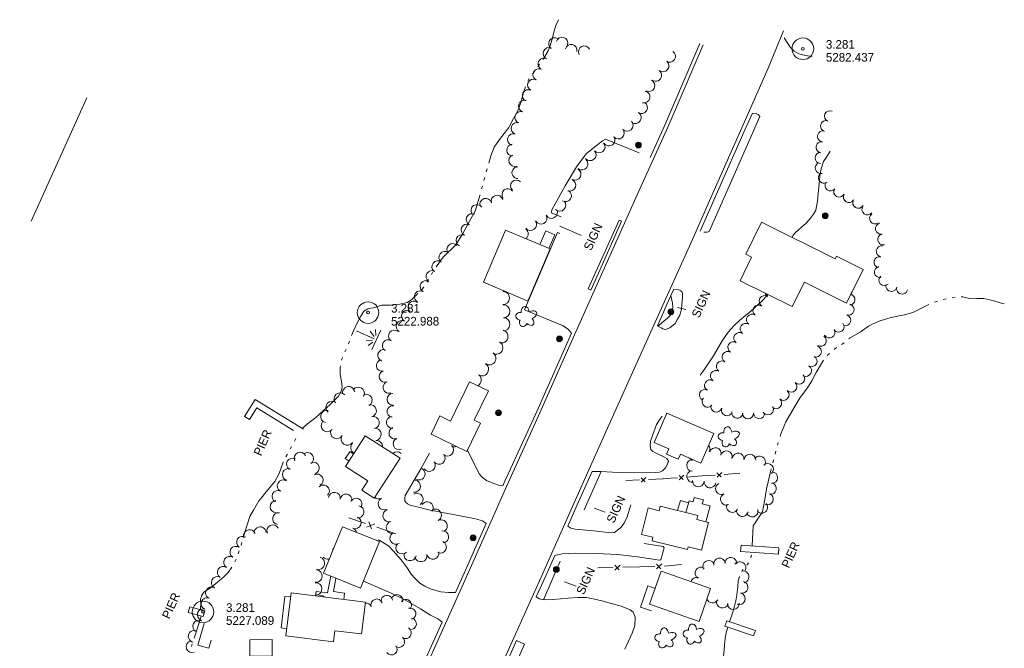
# Model space of a CAD drawing. Header units: feet. Extents: x 189933 to 191892, y 261782 to 262933.
# Tile 7 of 7: x 191139 to 191824, y 262496 to 262933. Entities that reach past the tile are written whole.
import ezdxf
from ezdxf.enums import TextEntityAlignment as Align

# ---------------------------------------------------------------- set-up
doc = ezdxf.new("R2010")
doc.units = ezdxf.units.FT
doc.header["$MEASUREMENT"] = 0
for name, pattern in [('DGN Style 3', [136.13208, 97.2372, -38.89488]), ('DGN Style 5', [68.06604, 29.17116, -38.89488]), ('DGN Style 6', [184.945154, 0.097237, -38.89488, 68.06604, -38.89488, 0.097237, -38.89488])]:
    doc.linetypes.add(name, pattern=pattern)
for name, color, linetype, lineweight in [('E_DWY', 3, 'DGN Style 3', 0), ('E_LAND_Vegetation', 20, 'Continuous', 0), ('E_MAP_Limits', 20, 'DGN Style 3', 0), ('E_MAP_PassPoints', 43, 'Continuous', 0), ('E_MISCPROP', 43, 'Continuous', 0), ('E_MISCPROP_HvyDash', 251, 'DGN Style 3', 13), ('E_MISCPROP_HvyLine', 251, 'Continuous', 13), ('E_MISCPROP_Railing', 43, 'Continuous', 0), ('E_PATH_Sidewalk', 3, 'DGN Style 5', 0), ('E_RDWY', 43, 'Continuous', 13), ('E_WTR', 251, 'DGN Style 6', 0), ('E_WTR_Dock_Pier', 251, 'DGN Style 3', 0), ('E_WTR_Text', 251, 'Continuous', 0)]:
    doc.layers.add(name, color=color, linetype=linetype, lineweight=lineweight)
doc.styles.add('Style-IGR_FONT_0', font='IGR_FONT_0.shx')

# ---------------------------------------------------------------- blocks, each defined once
blk = doc.blocks.new('PP')
at = {"layer": 'E_MAP_PassPoints', "color": 43, "linetype": 'Continuous', "lineweight": 0}
for radius in [7.5, 0.96]:
    blk.add_circle((0, 0), radius, dxfattribs=at)
blk = doc.blocks.new('PP_4')
at = {"layer": 'E_MAP_PassPoints', "color": 43, "linetype": 'Continuous', "lineweight": 0}
for radius in [7.5, 0.96]:
    blk.add_circle((0, 0), radius, dxfattribs=at)
blk = doc.blocks.new('PP_10')
at = {"layer": 'E_MAP_PassPoints', "color": 43, "linetype": 'Continuous', "lineweight": 0}
for radius in [7.5, 0.96]:
    blk.add_circle((0, 0), radius, dxfattribs=at)
blk = doc.blocks.new('MARSH')
at = {"layer": 'E_WTR', "color": 150, "linetype": 'Continuous', "lineweight": 0}
for p, q in [((-0.02, 15.07), (-0.02, 1.65)), ((-7.45, 0), (7.35, 0)), ((-6.18, 3.58), (-2.49, 1.49)), ((-1.4, 2.42), (-3.6, 6.27)), ((1.41, 2.42), (3.61, 6.27)), ((6.2, 3.58), (2.51, 1.49))]:
    blk.add_line(p, q, dxfattribs=at)
blk = doc.blocks.new('POLE')
at = {"layer": 'E_MISCPROP', "color": 1, "linetype": 'Continuous', "lineweight": 0}
for radius in [2.02, 1.51, 1.01, 0.504]:
    blk.add_circle((0.03, -0.09), radius, dxfattribs=at)
blk = doc.blocks.new('POLE_1')
at = {"layer": 'E_MISCPROP', "color": 1, "linetype": 'Continuous', "lineweight": 0}
for radius in [2.02, 1.51, 1.01, 0.504]:
    blk.add_circle((0.03, -0.08), radius, dxfattribs=at)
blk = doc.blocks.new('SIGN')
at = {"layer": 'E_MISCPROP', "color": 1, "linetype": 'Continuous', "lineweight": 0, "style": 'Style-IGR_FONT_0'}
blk.add_text('SIGN', height=6, rotation=359.99993, dxfattribs=at).set_placement((0, 0), align=Align.MIDDLE_LEFT)
blk = doc.blocks.new('SIGN_1')
at = {"layer": 'E_MISCPROP', "color": 1, "linetype": 'Continuous', "lineweight": 0, "style": 'Style-IGR_FONT_0'}
blk.add_text('SIGN', height=6, rotation=359.99993, dxfattribs=at).set_placement((0, 0), align=Align.MIDDLE_LEFT)
blk = doc.blocks.new('TREE_2')
at = {"layer": 'E_LAND_Vegetation', "color": 94, "linetype": 'Continuous', "lineweight": 0}
for centre, major_axis, ratio in [((-1.07, 3.38), (0.91, -3.32), 0.782863), ((-3.74, -0.07), (3.29, -0.08), 0.832022), ((2.88, 1.66), (-3.52, -1.95), 0.691916), ((-1.48, -3.66), (1.2, 3.24), 0.716896), ((2.54, -2.64), (-3.34, 3.06), 0.560249)]:
    blk.add_ellipse(centre, major_axis=major_axis, ratio=ratio, start_param=1.570796, end_param=4.712389, dxfattribs=at)
blk = doc.blocks.new('TREE_1')
at = {"layer": 'E_LAND_Vegetation', "color": 94, "linetype": 'Continuous', "lineweight": 0}
for centre, major_axis, ratio in [((-1.07, 3.38), (0.91, -3.32), 0.782863), ((-3.74, -0.07), (3.29, -0.08), 0.832022), ((2.88, 1.66), (-3.52, -1.95), 0.691916), ((-1.48, -3.67), (1.2, 3.24), 0.716896), ((2.54, -2.64), (-3.34, 3.06), 0.560249)]:
    blk.add_ellipse(centre, major_axis=major_axis, ratio=ratio, start_param=1.570796, end_param=4.712389, dxfattribs=at)
blk = doc.blocks.new('PIER_4')
at = {"layer": 'E_WTR_Text', "color": 150, "linetype": 'Continuous', "lineweight": 0, "style": 'Style-IGR_FONT_0'}
blk.add_text('PIER', height=6, rotation=0.00009, dxfattribs=at).set_placement((-9.18, 0.25), align=Align.MIDDLE_LEFT)
blk = doc.blocks.new('PIER_5')
at = {"layer": 'E_WTR_Text', "color": 150, "linetype": 'Continuous', "lineweight": 0, "style": 'Style-IGR_FONT_0'}
blk.add_text('PIER', height=6, rotation=0.00009, dxfattribs=at).set_placement((-9.18, 0.25), align=Align.MIDDLE_LEFT)
blk = doc.blocks.new('PIER_6')
at = {"layer": 'E_WTR_Text', "color": 150, "linetype": 'Continuous', "lineweight": 0, "style": 'Style-IGR_FONT_0'}
blk.add_text('PIER', height=6, rotation=0.00009, dxfattribs=at).set_placement((-9.18, 0.25), align=Align.MIDDLE_LEFT)

msp = doc.modelspace()

# ---------------------------------------------------------------- linework, layer by layer
at = {"layer": 'E_DWY', "color": 2, "linetype": 'DGN Style 3', "lineweight": 0, "flags": 128}
for points in [[(191670.74, 262919.86), (191673.23, 262915.94), (191675.11, 262913.13), (191677.62, 262910.58), (191680.78, 262908.88), (191683.37, 262908.07), (191686.89, 262907.34), (191690.1, 262906.87)], [(191648.55, 262867.64), (191651.27, 262867.38), (191652.55, 262866.61), (191653.82, 262865.2), (191633.33, 262818.99), (191618.51, 262785.28), (191617.11, 262784.74), (191614.5, 262784.89), (191612.22, 262785.56)], [(191522.79, 262714.57), (191520.4, 262717.47), (191516.6, 262719.99), (191490.12, 262730.91), (191513.05, 262784.59), (191524.75, 262779.88), (191526.06, 262779.7), (191526.98, 262779.99), (191530.56, 262788.56), (191530.06, 262789.54), (191509.17, 262798.15), (191508.89, 262799.06), (191509.14, 262800.38), (191518.31, 262816.98), (191526.22, 262830.16), (191533.09, 262839.21), (191537.9, 262843.2), (191544.42, 262848.4), (191546.37, 262849.42), (191577.52, 262836.8)], [(191676.06, 262781.23), (191676.95, 262782.71), (191678.33, 262784.48), (191680.56, 262786.46), (191682.72, 262788.29), (191685.96, 262791.14), (191688.88, 262794.47), (191691.1, 262797.46), (191692.62, 262800.18), (191693.93, 262806.42), (191694.38, 262811.72), (191694.76, 262816.15), (191695.13, 262820.58), (191695.42, 262824.22), (191696.36, 262828.91), (191697.99, 262833.87), (191699.98, 262837.06), (191702.61, 262841.23)], [(191536.17, 262744.49), (191534.52, 262745.43), (191555.97, 262793.23), (191557.62, 262792.46)], [(191593.92, 262745.17), (191597.51, 262744.66), (191598.93, 262744.12), (191599.8, 262743.11), (191600.03, 262742.04), (191599.87, 262739.51), (191599.6, 262734.65), (191599.29, 262731.23), (191598.01, 262727.24), (191596.58, 262724.31), (191594.93, 262721.44), (191591.06, 262718.32), (191588.19, 262717.23), (191586.36, 262717.59), (191585.22, 262718.29), (191582.57, 262719.81)], [(191537.17, 262618.34), (191543.1, 262618.43), (191551.3, 262617.92), (191565.62, 262617.52), (191580.9, 262617.71), (191583.9, 262618.09), (191586.15, 262618.84), (191588.22, 262621.1), (191589.46, 262623.58), (191590.16, 262625.73), (191589.09, 262627.45), (191587.35, 262628.46), (191582.17, 262630.95), (191579.24, 262632.45), (191578.06, 262633.73), (191577.57, 262636.29), (191577.82, 262639.55), (191579.09, 262643.55), (191581.82, 262651.13), (191584.54, 262655.16), (191590.63, 262663.07), (191595.99, 262668.4), (191603.28, 262674.82), (191609, 262681.04), (191614.41, 262688.32), (191621.45, 262698.91), (191627.65, 262709.21), (191631.71, 262715.37), (191635.96, 262720.03), (191639.52, 262723.42), (191643.99, 262727.16), (191647.18, 262729.79), (191649.95, 262732.17), (191650.41, 262732.78), (191654.8, 262736.59), (191658.8, 262740.8), (191659.29, 262741.52)], [(191463.49, 262582.19), (191460.92, 262584.06), (191456.18, 262585.64), (191440.58, 262588.53), (191424.54, 262591.46), (191416.51, 262593.57), (191410.62, 262595.13), (191408.9, 262595.86), (191407.59, 262596.91), (191407, 262598.02), (191406.86, 262599.82), (191407.29, 262601.66), (191418.03, 262620.25), (191429.98, 262642.07)], [(191475.14, 262608.56), (191472.1, 262608.97), (191467.58, 262610.56), (191463.7, 262612.21), (191460.71, 262614.43), (191458.63, 262616.94), (191450.62, 262633.3)], [(191511.26, 262560.12), (191516.27, 262561.12), (191525.69, 262561.57), (191540.06, 262561.39), (191555.12, 262560.77), (191568.76, 262559.02), (191583.94, 262556.89), (191585, 262557.12), (191587.16, 262565.44), (191586.65, 262566.41), (191572.92, 262568.51), (191571.22, 262569.1), (191570.06, 262570.89), (191570.37, 262573.44), (191575.72, 262592.62), (191564.17, 262595.4), (191561.52, 262586.96), (191559.34, 262582.53), (191557.04, 262579.61), (191554.54, 262577.47), (191552.62, 262576.09), (191550.33, 262575.91), (191538.11, 262577.19), (191525.46, 262578.29), (191522.3, 262578.98), (191520.24, 262580.33)], [(191442.28, 262534.43), (191437.31, 262534.43), (191432.01, 262534.89), (191425.22, 262536.74), (191420.89, 262538.63), (191417.39, 262540.88), (191414.04, 262544.01), (191411.42, 262547.13), (191408.55, 262551.52), (191404.44, 262556.97), (191398.82, 262563.25), (191395.75, 262566.54), (191393.31, 262568.23), (191389.6, 262570.39), (191388.7, 262570.83), (191388.29, 262570.09)], [(191432.99, 262513.79), (191430.41, 262515.71), (191424.91, 262518.67), (191417.86, 262522.88), (191406.9, 262529.31), (191397.07, 262534.1), (191378.18, 262542.2)], [(191498.36, 262531.33), (191500.67, 262529.87), (191502.3, 262529.35), (191504.98, 262529.27), (191509.73, 262529.43), (191515.1, 262529.99), (191520.55, 262530.42), (191527.23, 262530.8), (191533.36, 262530.92), (191537.98, 262529.98), (191544.01, 262528.5), (191557.36, 262524.86), (191563.69, 262522.32), (191565.78, 262520.61), (191567.06, 262517.17), (191566.88, 262511.17), (191565.03, 262506.12), (191555.58, 262485.89), (191552.84, 262481.2), (191548.55, 262473.79)], [(191456.86, 262438.8), (191462.75, 262436.33), (191490.08, 262498.3), (191484.59, 262500.87)]]:
    msp.add_lwpolyline(points, dxfattribs=at)
at = {"layer": 'E_LAND_Vegetation', "color": 94, "linetype": 'Continuous', "lineweight": 0}
for centre, radius, start, end in [((191510.99, 262915.99), 4.07, 57.3002, 237.3002), ((191516.2, 262916.29), 4.07, 343.31391, 163.31391), ((191507.15, 262909.1), 4.07, 64.63284, 244.63284), ((191522.58, 262911.35), 4.07, 346.39413, 166.39413), ((191531.7, 262910.26), 4.07, 25.98326, 205.98326), ((191591.07, 262907.1), 4.12, 236.32426, 56.32426), ((191503.63, 262901.73), 4.07, 64.05323, 244.05323), ((191586.45, 262900.5), 4.12, 231.02689, 51.02689), ((191500.07, 262894.41), 4.07, 64.05323, 244.05323), ((191581.32, 262893.9), 4.12, 234.34202, 54.34202), ((191496.4, 262887.1), 4.07, 63.27354, 243.27354), ((191576.56, 262886.81), 4.12, 243.51974, 63.51974), ((191492.73, 262879.83), 4.07, 63.27354, 243.27354), ((191573.21, 262878.84), 4.12, 257.07582, 77.07582), ((191490.06, 262872.45), 4.07, 71.64696, 251.64696), ((191571.51, 262871.43), 4.12, 237.78844, 57.78844), ((191487.5, 262864.71), 4.07, 71.64696, 251.64696), ((191567.12, 262864.45), 4.12, 237.78844, 57.78844), ((191702.49, 262865.45), 3.83, 65.7898, 245.7898), ((191484.93, 262856.98), 4.07, 71.64696, 251.64696), ((191561.51, 262859.13), 4.12, 222.84639, 42.84639), ((191699.78, 262858.55), 3.83, 73.44658, 253.44658), ((191555.35, 262853.76), 4.12, 220.831, 40.831), ((191697.72, 262851.45), 3.83, 81.87632, 261.87632), ((191482.36, 262849.25), 4.07, 71.60393, 251.60393), ((191548.88, 262849), 4.12, 214.54688, 34.54688), ((191696.64, 262843.86), 3.83, 81.87632, 261.87632), ((191481.85, 262841.94), 4.07, 92.79233, 272.79233), ((191535.76, 262838.71), 4.12, 220.61873, 40.61873), ((191542.03, 262844.08), 4.12, 220.61873, 40.61873), ((191483.29, 262834.64), 4.07, 111.01696, 291.01696), ((191530.14, 262832.24), 4.12, 230.96962, 50.96962), ((191695.94, 262836.44), 3.83, 88.42672, 268.42672), ((191485.52, 262826.21), 4.07, 90.21255, 270.21255), ((191525.31, 262825.12), 4.12, 243.09434, 63.09434), ((191696.07, 262829.37), 3.83, 105.996, 285.996), ((191484.52, 262816.97), 4.07, 47.1283, 227.1283), ((191521.65, 262817.49), 4.12, 249.70354, 69.70354), ((191698.26, 262822.77), 3.83, 127.21202, 307.21202), ((191478.55, 262810.98), 4.07, 36.94876, 216.94876), ((191518.68, 262810.2), 4.12, 239.14073, 59.14073), ((191702.84, 262817.35), 3.83, 143.77439, 323.77439), ((191708.91, 262813.05), 3.83, 150.788, 330.788), ((191463.23, 262804.25), 4.07, 15.78842, 195.78842), ((191471.07, 262806.47), 4.07, 15.78842, 195.78842), ((191514.74, 262803.54), 4.12, 223.94746, 43.94746), ((191715.64, 262809.25), 3.83, 148.94085, 328.94085), ((191722.21, 262805.3), 3.83, 148.94085, 328.94085), ((191457.06, 262799.92), 4.07, 34.33909, 214.33909), ((191508.88, 262798.55), 4.12, 208.92568, 28.92568), ((191728.52, 262800.66), 3.83, 143.60506, 323.60506), ((191453.66, 262793.64), 4.07, 62.82142, 242.82142), ((191494.39, 262790.16), 4.12, 217.30989, 37.30989), ((191501.67, 262794.57), 4.12, 208.55361, 28.55361), ((191733.83, 262794.46), 3.83, 124.83889, 304.83889), ((191450.11, 262786.37), 4.07, 64.65884, 244.65884), ((191488.61, 262783.59), 4.12, 307.85125, 55.01164), ((191737.98, 262787.29), 3.83, 101.72074, 281.72074), ((191446.63, 262779.01), 4.07, 64.65884, 244.65884), ((191739.53, 262779.78), 3.83, 101.72074, 281.72074), ((191440.21, 262772.91), 4.07, 42.30352, 222.30352), ((191738.46, 262771.57), 3.83, 81.55521, 261.55521), ((191434.73, 262767.39), 4.07, 52.77728, 232.77728), ((191736.93, 262763.95), 3.83, 78.0395, 258.0395), ((191429.8, 262760.91), 4.07, 52.77728, 232.77728), ((191737.21, 262757.13), 3.83, 100.59215, 280.59215), ((191425.78, 262754.08), 4.07, 59.48841, 239.48841), ((191740.31, 262751.53), 3.83, 132.35235, 312.35235), ((191421.66, 262747.1), 4.07, 60.63504, 240.63504), ((191745.23, 262747.46), 3.83, 166.04414, 346.04414), ((191752.66, 262745.61), 3.83, 166.04414, 346.04414), ((191417.67, 262740), 4.07, 60.63504, 240.63504), ((191475.16, 262739.05), 4.56, 267.94277, 87.94277), ((191475.49, 262748.15), 4.56, 267.94277, 283.79633), ((191657.17, 262736.89), 3.88, 59.43777, 239.43777), ((191661.12, 262743.57), 3.88, 196.61121, 239.43777), ((191716, 262737.97), 3.88, 273.54089, 75.07326), ((191714.07, 262744.33), 3.88, 321.05083, 346.13169), ((191413.26, 262732.82), 4.07, 51.6033, 231.6033), ((191475.45, 262729.79), 4.56, 271.93703, 91.93703), ((191652.79, 262730.33), 3.88, 55.15819, 235.15819), ((191715.47, 262731), 3.88, 252.67839, 72.67839), ((191408.69, 262726.55), 4.07, 62.71863, 242.71863), ((191475.39, 262720.84), 4.56, 267.66801, 87.66801), ((191648.36, 262723.96), 3.88, 55.15819, 235.15819), ((191713.16, 262723.6), 3.88, 252.67839, 72.67839), ((191404.96, 262719.32), 4.07, 62.71863, 242.71863), ((191643.96, 262717.59), 3.88, 55.66781, 235.66781), ((191708.44, 262719.2), 3.88, 217.62628, 37.62628), ((191399.65, 262712.62), 4.07, 50.22856, 230.22856), ((191474.1, 262712.37), 4.56, 254.68502, 74.68503), ((191639.58, 262711.19), 3.88, 55.66781, 235.66781), ((191696.11, 262709.3), 3.88, 236.50137, 56.50137), ((191702.1, 262715.14), 3.88, 210.6442, 30.6442), ((191395.44, 262705.96), 4.07, 58.00727, 238.00727), ((191470.58, 262704.57), 4.56, 241.06507, 61.06507), ((191635.39, 262704.79), 3.88, 59.10421, 239.10421), ((191692.68, 262701.87), 3.88, 252.17619, 72.17619), ((191392.15, 262699.11), 4.07, 72.67704, 252.67704), ((191465.68, 262697.17), 4.56, 235.01164, 55.01164), ((191631.41, 262698.13), 3.88, 59.10421, 239.10421), ((191689.67, 262695.16), 3.88, 239.92704, 59.92704), ((191391.27, 262692.13), 4.07, 99.87189, 279.87189), ((191460.64, 262689.48), 4.56, 237.46857, 57.46858), ((191627.4, 262691.45), 3.88, 57.88898, 237.88897), ((191685.79, 262688.44), 3.88, 239.92704, 59.92704), ((191393.19, 262684.58), 4.07, 109.73612, 289.73612), ((191455.57, 262682.11), 4.56, 297.67344, 52.92295), ((191623.28, 262684.88), 3.88, 57.88898, 237.88897), ((191681.06, 262682.97), 3.88, 224.88102, 44.88102), ((191367.93, 262673.23), 4.26, 9.24752, 189.24753), ((191374.58, 262672.79), 4.26, 328.59551, 148.59551), ((191395.94, 262676.91), 4.07, 109.47044, 289.47044), ((191619.16, 262678.3), 3.88, 58.04743, 238.04743), ((191675.57, 262677.5), 3.88, 224.88102, 44.88102), ((191362.01, 262668.93), 4.26, 39.65705, 219.65705), ((191380.02, 262667.95), 4.26, 300.03742, 120.03742), ((191398.73, 262668.63), 4.07, 91.11632, 271.11632), ((191615.67, 262671.67), 3.88, 65.74772, 245.74772), ((191617.48, 262666.99), 3.88, 139.47807, 319.47807), ((191670.14, 262671.79), 3.88, 228.63783, 48.63783), ((191356.37, 262663.11), 4.26, 50.647, 230.647), ((191382.95, 262660.63), 4.26, 284.12004, 104.12004), ((191398.71, 262660.17), 4.07, 81.3864, 261.3864), ((191623.5, 262663.65), 3.88, 162.47255, 342.47255), ((191659.34, 262661.74), 3.88, 210.00839, 30.00839), ((191665.02, 262665.98), 3.88, 228.63783, 48.63783), ((191352.73, 262656.66), 4.26, 76.55839, 256.55839), ((191384.97, 262652.39), 4.26, 283.45269, 103.45269), ((191398.23, 262652.62), 4.07, 96.96726, 276.96726), ((191630.9, 262661.14), 3.88, 160.2976, 340.2976), ((191638.1, 262659.36), 3.88, 170.44341, 350.44341), ((191645.5, 262658.97), 3.88, 180.55474, 0.55474), ((191653.25, 262659.05), 3.88, 180.55474, 0.55474), ((191353.05, 262650.36), 4.26, 141.27101, 321.27101), ((191400.02, 262645.15), 4.07, 109.5488, 289.5488), ((191359.61, 262645.51), 4.26, 150.79122, 330.79122), ((191366.98, 262640.92), 4.26, 145.49232, 325.49232), ((191386.25, 262644.24), 4.26, 276.29717, 96.29717), ((191373.66, 262635.1), 4.26, 134.48227, 243.8164), ((191387.18, 262635.77), 4.26, 357.21631, 96.29717), ((191402.96, 262637.68), 4.07, 112.91765, 292.91765), ((191436.65, 262633.37), 4.25, 226.81673, 46.81673), ((191441.53, 262639.87), 4.25, 236.75276, 289.13475), ((191614.99, 262633.98), 4.02, 332.75537, 39.18818), ((191334.23, 262627.72), 4.15, 25.28738, 205.28737), ((191339.41, 262627.45), 4.15, 303.09186, 123.09186), ((191401.6, 262628.03), 4.07, 45.53378, 135.48397), ((191430.75, 262627.77), 4.25, 216.67596, 36.67596), ((191622.8, 262631), 4.02, 343.50769, 163.50769), ((191630.52, 262628.71), 4.02, 343.50769, 163.50769), ((191638.69, 262627.28), 4.02, 351.70686, 171.70686), ((191646.83, 262626.53), 4.02, 355.89468, 175.89468), ((191653.56, 262625.14), 4.02, 325.00689, 145.00689), ((191328.91, 262623.57), 4.15, 60.7889, 240.7889), ((191343.39, 262620.84), 4.15, 286.81678, 106.81678), ((191423.94, 262622.71), 4.25, 216.30864, 36.30864), ((191606.93, 262622.64), 4.02, 87.09589, 267.09589), ((191608.33, 262629.81), 4.02, 210.57053, 244.55486), ((191659.16, 262620), 4.02, 312.8467, 132.8467), ((191326.09, 262616.33), 4.15, 74.58993, 254.58993), ((191345.95, 262612.57), 4.15, 297.68131, 117.68131), ((191416.8, 262616.8), 4.25, 240.78319, 60.78319), ((191606.98, 262615.04), 4.02, 99.25209, 279.25209), ((191662.04, 262614.23), 4.02, 267.77352, 87.77352), ((191322.44, 262608.42), 4.15, 61.09616, 241.09616), ((191350.34, 262604.89), 4.15, 315.20662, 135.20663), ((191413.58, 262608.26), 4.25, 263.39083, 83.39083), ((191610.98, 262611.83), 4.02, 176.20829, 356.20829), ((191619.1, 262611.17), 4.02, 172.96392, 352.96393), ((191627.04, 262606.48), 4.02, 115.60872, 295.60872), ((191661.24, 262606.61), 4.02, 257.03199, 77.03199), ((191318.81, 262601.09), 4.15, 64.34, 244.34), ((191357.99, 262599.8), 4.15, 352.89211, 172.89211), ((191366.15, 262598.66), 4.15, 351.48115, 171.48115), ((191415.46, 262599.13), 4.25, 300.45039, 120.45039), ((191630.45, 262599.12), 4.02, 113.40777, 293.40777), ((191659.09, 262599.24), 4.02, 246.72034, 66.72034), ((191317.43, 262594.03), 4.15, 90.82702, 270.82702), ((191373.02, 262595.76), 4.15, 330.04561, 150.04561), ((191374.35, 262590.39), 4.15, 261.41301, 81.41301), ((191388.97, 262603.58), 4.25, 227.64992, 294.88614), ((191392.64, 262595.94), 4.25, 116.00378, 296.00378), ((191422.43, 262593.09), 4.25, 325.81599, 145.81599), ((191634.6, 262594.03), 4.02, 153.82841, 333.82841), ((191655.13, 262593.54), 4.02, 219.47279, 39.47279), ((191319.19, 262585.69), 4.15, 79.86243, 259.86243), ((191395.92, 262587.77), 4.25, 106.41041, 286.41041), ((191428.1, 262588.06), 4.25, 299.07086, 119.07086), ((191641.59, 262591.2), 4.02, 167.62748, 347.62748), ((191648.45, 262590.86), 4.02, 196.92781, 16.92781), ((191315.19, 262577.23), 4.15, 24.79941, 204.79941), ((191372.47, 262582.84), 4.15, 247.91672, 67.91672), ((191398.3, 262579.57), 4.25, 105.40107, 285.40107), ((191432.23, 262580.63), 4.25, 299.07086, 119.07086), ((191299.02, 262573.87), 4.15, 20.30528, 200.30528), ((191306.38, 262575.87), 4.15, 2.56827, 182.56827), ((191369.35, 262575.15), 4.15, 13.57234, 67.91672), ((191400.82, 262572.06), 4.25, 121.04313, 301.04313), ((191433.14, 262573.01), 4.25, 275.94526, 95.94526), ((191294.16, 262569.25), 4.15, 56.50668, 236.50668), ((191405.02, 262565.35), 4.25, 137.30755, 317.30755), ((191431.57, 262565.99), 4.25, 245.86848, 65.86848), ((191289.58, 262562.32), 4.15, 56.50668, 236.50668), ((191353.42, 262561.82), 4.37, 32.00537, 41.7463), ((191410.63, 262560.64), 4.25, 168.21848, 348.21848), ((191418.14, 262559.94), 4.25, 191.97402, 11.97402), ((191426.45, 262561.7), 4.25, 191.97402, 11.97402), ((191285.21, 262555.34), 4.15, 58.30844, 238.30844), ((191346.86, 262554.66), 4.37, 254.73416, 74.73416), ((191353.42, 262561.82), 4.37, 221.7463, 283.93052), ((191618.26, 262552.41), 4.15, 27.10188, 207.10188), ((191625.75, 262554.11), 4.15, 10.30382, 190.30382), ((191633.49, 262554.55), 4.15, 356.08895, 176.08895), ((191639.83, 262551.57), 4.15, 325.27377, 145.27377), ((191280.85, 262548.28), 4.15, 58.30844, 238.30844), ((191345.16, 262545.77), 4.37, 264.52861, 84.52861), ((191612.92, 262547.82), 4.15, 56.52921, 236.52921), ((191642.04, 262545.17), 4.15, 280.82366, 100.82366), ((191276.64, 262541.25), 4.15, 61.17262, 241.17262), ((191345.01, 262536.74), 4.37, 273.54129, 93.54129), ((191610.03, 262540.8), 4.15, 74.49323, 165.96979), ((191641.28, 262537.92), 4.15, 256.03707, 76.03707), ((191272.64, 262533.98), 4.15, 61.17262, 241.17263), ((191401.6, 262528.91), 3.97, 345.55292, 165.55292), ((191639.42, 262530.07), 4.15, 249.70021, 69.70021), ((191269.53, 262526.58), 4.15, 68.65579, 248.65579), ((191348.43, 262527.8), 4.37, 50.27578, 115.53452), ((191379.96, 262523.07), 3.97, 20.51385, 97.32105), ((191387.39, 262525.85), 3.97, 20.51385, 200.51385), ((191394.51, 262528.39), 3.97, 8.38529, 188.38529), ((191407.64, 262525.57), 3.97, 319.47672, 139.47672), ((191620.76, 262531.27), 4.15, 201.76602, 332.00907), ((191627.76, 262527.68), 4.15, 164.37953, 344.37953), ((191635.33, 262526.71), 4.15, 181.24279, 1.24279), ((191266.88, 262518.86), 4.15, 72.5211, 252.5211), ((191410.71, 262519.52), 3.97, 286.4562, 106.4562), ((191263.72, 262510.88), 4.15, 63.38367, 243.38367), ((191411.05, 262512.57), 3.97, 261.60316, 81.60316), ((191260.59, 262503.88), 4.15, 80.64877, 260.64877), ((191407.54, 262506.3), 3.97, 239.31036, 59.31036), ((191259.2, 262496.67), 4.15, 109.63796, 289.63796), ((191402.9, 262500.13), 3.97, 232.60548, 52.60548), ((191397.67, 262494.92), 3.97, 217.37989, 37.37989)]:
    msp.add_arc(centre, radius, start, end, dxfattribs=at)
at = {"layer": 'E_MAP_Limits', "color": 3, "linetype": 'DGN Style 3', "lineweight": 0, "flags": 128}
msp.add_lwpolyline([(190756.57, 261923.28), (191185.83, 262878.31)], dxfattribs=at)
at = {"layer": 'E_MISCPROP', "color": 1, "linetype": 'Continuous', "lineweight": 0}
for p, q in [((191514.72, 262788.93), (191529.8, 262782.54)), ((191596.51, 262732.41), (191602.4, 262730.99)), ((191538.51, 262593.05), (191546.17, 262590.18)), ((191517.91, 262541.85), (191526.1, 262538.67))]:
    msp.add_line(p, q, dxfattribs=at)
at = {"layer": 'E_MISCPROP_HvyDash', "color": 230, "linetype": 'DGN Style 3', "lineweight": 13, "flags": 128}
for points in [[(191500.7, 262776.29), (191504.87, 262785.76), (191511.25, 262783.03), (191507.14, 262773.56)], [(191368.21, 262625.73), (191365.55, 262627.58), (191368.91, 262632.39), (191371.35, 262630.6)], [(191602.19, 262589.95), (191604.53, 262598.15), (191607.32, 262597.38), (191608.17, 262600.39), (191614.49, 262598.76), (191613.72, 262595.93), (191619.24, 262594.5), (191616.24, 262583.51)], [(191327.59, 262531.36), (191323.62, 262531.49), (191320.94, 262509.66), (191324.82, 262509.05)]]:
    msp.add_lwpolyline(points, dxfattribs=at)
at = {"layer": 'E_MISCPROP_HvyLine', "color": 230, "linetype": 'Continuous', "lineweight": 13, "flags": 128}
for points in [[(191477.05, 262786.29), (191461.7, 262750.01), (191461.7, 262750.01), (191487.11, 262739.27), (191487.11, 262739.27), (191487.11, 262739.27), (191487.11, 262739.27), (191492.56, 262736.96), (191492.56, 262736.96), (191507.9, 262773.24), (191477.05, 262786.29)], [(191654.96, 262791.71), (191654.96, 262791.71), (191706.17, 262766.28), (191707.08, 262768.1), (191707.08, 262768.1), (191707.08, 262768.1), (191725.55, 262758.93), (191725.55, 262758.93), (191713.92, 262735.51), (191684.7, 262750.02), (191684.7, 262750.02), (191676.28, 262733.08), (191676.28, 262733.08), (191676.28, 262733.08), (191639.95, 262751.12), (191639.95, 262751.12), (191648.02, 262767.39), (191648.02, 262767.39), (191643.9, 262769.44), (191654.96, 262791.71)], [(191451.82, 262680.89), (191438.66, 262653.52), (191438.66, 262653.52), (191431.29, 262657.07), (191431.29, 262657.07), (191425.19, 262644.38), (191450.17, 262632.37), (191459.63, 262652.04), (191459.63, 262652.04), (191455.27, 262654.13), (191465.07, 262674.53), (191465.07, 262674.53), (191465.07, 262674.53)], [(191621.72, 262644.84), (191621.72, 262644.84), (191589.15, 262658.96), (191589.15, 262658.96), (191580.29, 262638.52), (191590.41, 262634.13), (191590.41, 262634.13), (191590.41, 262634.13), (191588.87, 262630.59), (191588.87, 262630.59), (191596.98, 262627.08), (191598.48, 262630.54), (191598.48, 262630.54), (191612.82, 262624.32), (191612.82, 262624.32), (191621.72, 262644.84)], [(191403.66, 262627.68), (191403.66, 262627.68), (191384.58, 262639.97), (191384.58, 262639.97), (191379.5, 262643.25), (191379.5, 262643.25), (191365.74, 262621.9), (191381.18, 262611.96), (191381.18, 262611.96), (191381.18, 262611.96), (191376.99, 262605.46), (191376.99, 262605.46), (191385.72, 262599.84), (191403.66, 262627.68)], [(191610.67, 262587.83), (191584.54, 262594.37), (191584.54, 262594.37), (191583.73, 262591.16), (191583.73, 262591.16), (191576.1, 262593.08), (191576.1, 262593.08), (191571.51, 262574.75), (191579.43, 262572.76), (191579.43, 262572.76), (191579.43, 262572.76), (191578.81, 262570.3), (191603.43, 262564.14), (191603.9, 262566.04), (191603.9, 262566.04), (191603.9, 262566.04), (191613.14, 262563.73), (191617.99, 262583.08), (191617.99, 262583.08), (191609.98, 262585.08), (191609.98, 262585.08), (191609.98, 262585.08)], [(191350.46, 262547.66), (191363.58, 262580.09), (191363.58, 262580.09), (191389.3, 262569.68), (191389.3, 262569.68), (191389.3, 262569.68), (191376.17, 262537.26), (191376.17, 262537.26)], [(191585.05, 262549.08), (191585.05, 262549.08), (191619.48, 262537.13), (191619.48, 262537.13), (191611.53, 262514.24), (191577.1, 262526.19), (191585.05, 262549.08)], [(191327.93, 262534.06), (191327.93, 262534.06), (191379.53, 262527.64), (191379.53, 262527.64), (191376.77, 262505.51), (191358.42, 262507.79), (191358.42, 262507.79), (191358.42, 262507.79), (191357.45, 262499.97), (191357.45, 262499.97), (191324.2, 262504.11), (191327.93, 262534.06)], [(191299.16, 262501.42), (191314.67, 262501.56), (191314.77, 262490.1), (191299.26, 262489.97)]]:
    msp.add_lwpolyline(points, close=True, dxfattribs=at)
at = {"layer": 'E_MISCPROP_Railing', "color": 43, "linetype": 'Continuous', "lineweight": 0}
for p, q in [((191597.58, 262615.66), (191600.44, 262612.84)), ((191597.64, 262612.58), (191600.94, 262615.89)), ((191623.95, 262617.51), (191626.81, 262614.7)), ((191624, 262614.43), (191627.31, 262617.75)), ((191571.22, 262611.03), (191574.58, 262614.28)), ((191571.22, 262614.11), (191574.02, 262611.24)), ((191380.4, 262579.77), (191386.01, 262582.09)), ((191381.88, 262583.48), (191383.89, 262578.69)), ((191552.84, 262549.89), (191556.62, 262553.38)), ((191552.92, 262553.28), (191555.94, 262550.05)), ((191581.93, 262550.72), (191585.71, 262554.22)), ((191582.01, 262554.11), (191585.02, 262550.88))]:
    msp.add_line(p, q, dxfattribs=at)
at = {"layer": 'E_MISCPROP_Railing', "color": 43, "linetype": 'Continuous', "lineweight": 0, "flags": 128}
for points in [[(191602.65, 262614.59), (191613.37, 262615.34)], [(191613.37, 262615.34), (191622.79, 262616)], [(191629.02, 262616.44), (191639.74, 262617.19)], [(191560.6, 262612.15), (191570.03, 262612.62)], [(191576.27, 262612.94), (191586.48, 262613.45), (191587, 262613.49)], [(191587, 262613.49), (191596.42, 262614.15)], [(191368.13, 262586.17), (191379.74, 262582.26)], [(191387.41, 262579.67), (191400.6, 262575.22)], [(191587.53, 262552.7), (191587.63, 262552.7), (191599.3, 262553.83)], [(191541.18, 262551.37), (191551.58, 262551.67)], [(191558.45, 262551.87), (191570.27, 262552.21)], [(191570.27, 262552.21), (191580.66, 262552.5)]]:
    msp.add_lwpolyline(points, dxfattribs=at)
at = {"layer": 'E_PATH_Sidewalk', "color": 2, "linetype": 'DGN Style 5', "lineweight": 0, "flags": 128}
for points in [[(191583.01, 262719.55), (191585.98, 262722.2), (191589.24, 262724.84), (191591.31, 262726.95), (191592.2, 262728.53), (191593, 262730.33), (191593.32, 262732.66), (191593.02, 262735.6), (191591.93, 262740.78)], [(191543.5, 262618.41), (191525.49, 262578.29)], [(191604.1, 262596.64), (191598.66, 262598.19), (191596.54, 262591.36)], [(191503.43, 262529.32), (191517.12, 262561.16)], [(191355.56, 262545.6), (191353.17, 262534.14), (191345.38, 262535.05), (191344.91, 262531.95)], [(191359.1, 262544.17), (191357.28, 262535.04), (191365.02, 262533.92), (191364.46, 262529.52)], [(191580.87, 262537.04), (191575.88, 262538.89), (191570.69, 262524.12), (191605.49, 262512.77), (191606.54, 262515.97)]]:
    msp.add_lwpolyline(points, dxfattribs=at)
msp.add_lwpolyline([(191267.52, 262512.71), (191263.13, 262497.78), (191270.67, 262495.56), (191275.07, 262510.49)], close=True, dxfattribs=at)
at = {"layer": 'E_RDWY', "color": 30, "linetype": 'Continuous', "lineweight": 13, "flags": 128}
for points in [[(191670.1, 262924.92), (191659.54, 262898.91), (191641.31, 262857.38), (191622.08, 262813.99), (191606.92, 262779.77), (191589.44, 262741.36), (191567.42, 262691.95), (191545.85, 262643.93), (191523.63, 262594.11), (191502.72, 262547.05), (191479.69, 262496.11), (191456.23, 262443.49), (191431.59, 262388.58), (191413.22, 262347.12), (191385.77, 262285.92), (191363.45, 262235.87), (191344.14, 262192.87), (191324.72, 262149.69), (191304.36, 262104.19), (191288.27, 262068.14), (191267.61, 262022.1), (191254.78, 261993.35), (191244.66, 261971.04)], [(191577.52, 262836.8), (191587.64, 262859.25), (191612.13, 262916)], [(191195.53, 261977.49), (191214.15, 262019.18), (191234.6, 262065.03), (191254.08, 262108.83), (191273.07, 262150.95), (191290.85, 262190.57), (191303.5, 262218.81), (191325.5, 262267.82), (191352.72, 262328.5), (191374.55, 262377.5), (191399.66, 262433.5), (191417.87, 262474.11), (191449.66, 262544.72), (191478.78, 262610.61), (191499.96, 262657.13), (191517.14, 262695.81), (191543.77, 262755.37), (191570.64, 262815.45), (191589.93, 262858.24), (191614.43, 262915.01)], [(191648.55, 262867.64), (191643.6, 262856.37), (191624.37, 262812.98), (191612.22, 262785.56)], [(191536.17, 262744.49), (191541.49, 262756.39), (191557.63, 262792.46)], [(191593.92, 262745.17), (191591.72, 262740.34), (191582.57, 262719.81)], [(191475.14, 262608.56), (191476.5, 262611.63), (191497.68, 262658.16), (191514.86, 262696.83), (191522.79, 262714.57)], [(191537.17, 262618.34), (191525.91, 262593.1), (191520.24, 262580.33)], [(191442.28, 262534.43), (191447.38, 262545.74), (191463.49, 262582.19)], [(191511.26, 262560.12), (191505, 262546.03), (191498.36, 262531.33)], [(191385.28, 262407.55), (191397.38, 262434.52), (191415.59, 262475.13), (191432.99, 262513.79)], [(191484.59, 262500.87), (191481.97, 262495.08), (191458.51, 262442.47), (191456.86, 262438.8)]]:
    msp.add_lwpolyline(points, dxfattribs=at)
at = {"layer": 'E_WTR', "color": 150, "linetype": 'Continuous', "lineweight": 0, "flags": 128}
for points in [[(191502.89, 262905), (191503.98, 262906.58), (191506.57, 262910.84), (191508.16, 262915.01), (191509.63, 262919.97), (191510.52, 262923.96), (191511.95, 262928.59), (191513.69, 262932.58)], [(191495.81, 262894.91), (191497.16, 262896.46)], [(191499.49, 262899.84), (191499.88, 262900.42), (191500.62, 262901.56)], [(191492.51, 262889.72), (191493.23, 262891.2), (191493.45, 262891.55)], [(191479.64, 262858.46), (191482.56, 262863.87), (191485.52, 262869.28), (191487.74, 262875.7), (191489.51, 262881.88), (191490.94, 262885.92)], [(191465.25, 262832.75), (191466.67, 262837.86), (191469.04, 262844.02), (191472.74, 262849.29), (191479.2, 262857.63), (191479.64, 262858.46)], [(191463.59, 262826.8), (191464.15, 262828.78)], [(191461.94, 262820.85), (191462.11, 262821.5), (191462.48, 262822.84)], [(191460.36, 262814.89), (191460.89, 262816.88)], [(191447.17, 262783.84), (191447.19, 262783.88), (191451.73, 262792.07), (191455.86, 262799.56), (191459.14, 262810.25), (191459.31, 262810.91)], [(191428.66, 262760.66), (191433.68, 262767.42), (191442.37, 262775.93), (191447.17, 262783.84)], [(191422.36, 262750.05), (191423.38, 262751.84)], [(191425.42, 262755.41), (191426.47, 262757.18)], [(191418.81, 262745.05), (191420.2, 262746.57)], [(191388.67, 262733.35), (191391, 262734.13), (191396.78, 262734.05), (191403.56, 262734.85), (191408.84, 262736.06), (191411.99, 262738.3), (191415, 262741.32), (191415.89, 262742.16)], [(191781.27, 262737.97), (191783.31, 262738.49)], [(191787.46, 262739.28), (191789.55, 262739.58)], [(191793.75, 262739.84), (191794.93, 262739.87), (191800.3, 262738.55), (191804.68, 262738.76), (191809.51, 262738.84), (191813.71, 262737.8), (191817.09, 262736.98), (191820.73, 262735.68), (191823.67, 262734.97)], [(191369.97, 262712.97), (191371.35, 262716.32), (191373.9, 262721.9), (191376.27, 262726.4), (191378.51, 262729.96), (191381.32, 262731.44), (191386.02, 262732.48), (191388.67, 262733.35)], [(191742.51, 262724.82), (191744.03, 262725.34), (191750.64, 262726.65), (191754.19, 262727.36), (191760.06, 262728.91), (191768.95, 262733.36), (191771.3, 262734.55)], [(191775.21, 262736.13), (191777.22, 262736.79)], [(191715.53, 262710.71), (191716.05, 262711.17), (191723.45, 262715.36), (191729.26, 262719.42), (191736.09, 262722.63), (191742.51, 262724.82)], [(191367.91, 262707.16), (191368.55, 262709.11)], [(191705.36, 262703.26), (191706.97, 262704.62)], [(191710.54, 262706.86), (191712.38, 262707.9)], [(191363.02, 262695.86), (191363.74, 262697.79)], [(191365.25, 262701.61), (191366.24, 262703.42)], [(191700.62, 262699.06), (191702.14, 262700.53)], [(191355.14, 262665.01), (191356.3, 262666.08), (191360.77, 262670.81), (191362.71, 262674.01), (191363.33, 262677.18), (191363.02, 262681.08), (191362.11, 262685.99), (191362.09, 262690.43), (191362.26, 262691.84)], [(191681.78, 262669.9), (191686.93, 262676.63), (191689.95, 262681.41), (191692.95, 262687.35), (191696.57, 262693.62), (191698.01, 262695.77)], [(191667.79, 262642.78), (191668.36, 262644.72), (191671.75, 262652.99), (191677.68, 262662.98), (191681.76, 262669.87), (191681.78, 262669.9)], [(191335.75, 262648.34), (191336.07, 262648.75), (191340.5, 262652.49), (191345.21, 262655.91), (191355.14, 262665.01)], [(191327.27, 262634.14), (191328.27, 262635.94)], [(191330.26, 262639.54), (191331.25, 262641.35)], [(191666.05, 262636.69), (191666.59, 262638.73)], [(191324.33, 262628.72), (191325.3, 262630.53)], [(191664.43, 262630.56), (191664.97, 262632.61)], [(191307, 262599.96), (191310.61, 262604.33), (191316.62, 262611.51), (191319.57, 262616.99), (191322.33, 262624.97), (191322.4, 262625.09)], [(191662.67, 262624.48), (191663.26, 262626.51)], [(191655.66, 262590.39), (191657.09, 262597.86), (191658.51, 262607.42), (191659.51, 262611.26), (191661.57, 262620.4)], [(191294.84, 262573.02), (191295.12, 262574.03), (191297.2, 262580.57), (191299.14, 262587.1), (191301.85, 262591.56), (191305.39, 262598.01), (191307, 262599.96)], [(191648.35, 262566.71), (191648.6, 262571.72), (191649.13, 262580.64), (191655.66, 262590.39)], [(191293.24, 262567.06), (191293.77, 262569.04)], [(191291.14, 262561.25), (191291.85, 262563.19)], [(191647.47, 262558.44), (191647.82, 262559.6), (191647.89, 262560.33)], [(191288.74, 262555.58), (191289.66, 262557.42)], [(191644.8, 262553.35), (191645.97, 262554.9)], [(191265.53, 262531.56), (191265.67, 262532.09), (191267.27, 262534.6), (191271.12, 262537.1), (191276.44, 262541.23), (191281.36, 262545.34), (191284.05, 262548.34), (191286.71, 262552.01)], [(191641.22, 262548.89), (191641.96, 262550.63), (191641.99, 262550.66)], [(191634.02, 262517.82), (191634.83, 262520.05), (191636.1, 262524.91), (191636.97, 262528.59), (191637.65, 262532.76), (191638.38, 262538.22), (191638.78, 262542.37), (191639.58, 262545.38)], [(191265.02, 262522.44), (191264.9, 262523.26), (191265.17, 262526.67), (191265, 262529.58), (191265.53, 262531.56)], [(191260.52, 262502.63), (191264.17, 262513.91), (191265.49, 262518.08)], [(191632.73, 262514.09), (191633.4, 262516.11), (191634.02, 262517.82)], [(191628.59, 262490.31), (191628.65, 262491.99), (191629.07, 262497.66), (191629.64, 262502.39), (191630.35, 262506.2), (191631.49, 262510.2)], [(191258.61, 262496.76), (191259.25, 262498.72)]]:
    msp.add_lwpolyline(points, dxfattribs=at)
at = {"layer": 'E_WTR_Dock_Pier', "color": 150, "linetype": 'DGN Style 3', "lineweight": 0, "flags": 128}
for points in [[(191336.64, 262647.79), (191302.97, 262668.6), (191295.59, 262656.66), (191298.98, 262654.56), (191304.03, 262662.72), (191334.31, 262644)], [(191640.69, 262567.26), (191667.04, 262565.36), (191666.72, 262560.93), (191640.37, 262562.84)], [(191267.93, 262521.66), (191257.54, 262524.46), (191256.47, 262520.5), (191266.87, 262517.71)], [(191630.8, 262514.74), (191650.74, 262508.01), (191649.44, 262504.14), (191629.5, 262510.88)]]:
    msp.add_lwpolyline(points, close=True, dxfattribs=at)

# ---------------------------------------------------------------- block references
at = {"layer": 'E_LAND_Vegetation', "color": 94, "linetype": 'Continuous', "lineweight": 0, "xscale": 0.9999999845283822, "yscale": 0.9999999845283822, "zscale": 0.9999999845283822, "rotation": 65.60420370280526}
for name, p in [('TREE_1', (191490.98, 262725.92)), ('TREE_2', (191631.77, 262642.26)), ('TREE_2', (191607.3, 262505.1)), ('TREE_2', (191587.73, 262502.41))]:
    msp.add_blockref(name, p, dxfattribs=at)
at = {"layer": 'E_MAP_PassPoints', "color": 43, "linetype": 'Continuous', "lineweight": 0}
for name, p, xscale, yscale, zscale, rotation in [('PP_4', (191683.66, 262912.38), 1.00000025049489, 1.00000025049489, 1.00000025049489, 0.04055431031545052), ('PP', (191381.39, 262728.92), 1.000000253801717, 1.000000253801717, 1.000000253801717, 0.04082111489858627), ('PP_10', (191266.67, 262520.82), 1.000000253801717, 1.000000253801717, 1.000000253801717, 0.04082111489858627)]:
    msp.add_blockref(name, p, dxfattribs=dict(at, xscale=xscale, yscale=yscale, zscale=zscale, rotation=rotation))
at = {"layer": 'E_MISCPROP', "color": 1, "linetype": 'Continuous', "lineweight": 0, "xscale": 0.9999999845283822, "yscale": 0.9999999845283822, "zscale": 0.9999999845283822, "rotation": 65.60420370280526}
for name, p in [('POLE_1', (191569.25, 262845.43)), ('POLE', (191699.12, 262796.28)), ('SIGN', (191533.74, 262772.74)), ('SIGN_1', (191608.78, 262726.01)), ('POLE', (191591.83, 262729.49)), ('POLE_1', (191514.36, 262710.64)), ('POLE_1', (191471.98, 262659.26)), ('SIGN', (191549.6, 262583.24)), ('POLE_1', (191454.32, 262572.35)), ('POLE_1', (191512.19, 262550.4)), ('SIGN', (191528.59, 262533.52))]:
    msp.add_blockref(name, p, dxfattribs=at)
at = {"layer": 'E_WTR', "color": 150, "linetype": 'Continuous', "lineweight": 0, "xscale": 0.9999999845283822, "yscale": 0.9999999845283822, "zscale": 0.9999999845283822, "rotation": 65.60420370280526}
msp.add_blockref('MARSH', (191387.18, 262710.1), dxfattribs=at)
at = {"layer": 'E_WTR_Text', "color": 150, "linetype": 'Continuous', "lineweight": 0, "xscale": 1.0000003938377, "yscale": 1.0000003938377, "zscale": 1.0000003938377, "rotation": 65.89713100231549}
for name, p in [('PIER_6', (191308.28, 262638.27)), ('PIER_4', (191675.25, 262560.26)), ('PIER_5', (191244.6, 262524.92))]:
    msp.add_blockref(name, p, dxfattribs=at)

# ---------------------------------------------------------------- texts
at = {"layer": 'E_MAP_PassPoints', "color": 43, "linetype": 'Continuous', "lineweight": 0, "style": 'Style-IGR_FONT_0'}
for s, rotation, p in [('3.281', 0.04068, (191699.66, 262912.39)), ('5282.437', 0.04068, (191699.67, 262903.39)), ('3.281', 0.04069, (191397.39, 262728.93)), ('5222.988', 0.04069, (191397.39, 262719.93)), ('3.281', 0.04069, (191282.67, 262520.83)), ('5227.089', 0.04069, (191282.68, 262511.83))]:
    msp.add_text(s, height=6, rotation=rotation, dxfattribs=at).set_placement(p)

doc.saveas('drawing.dxf')
